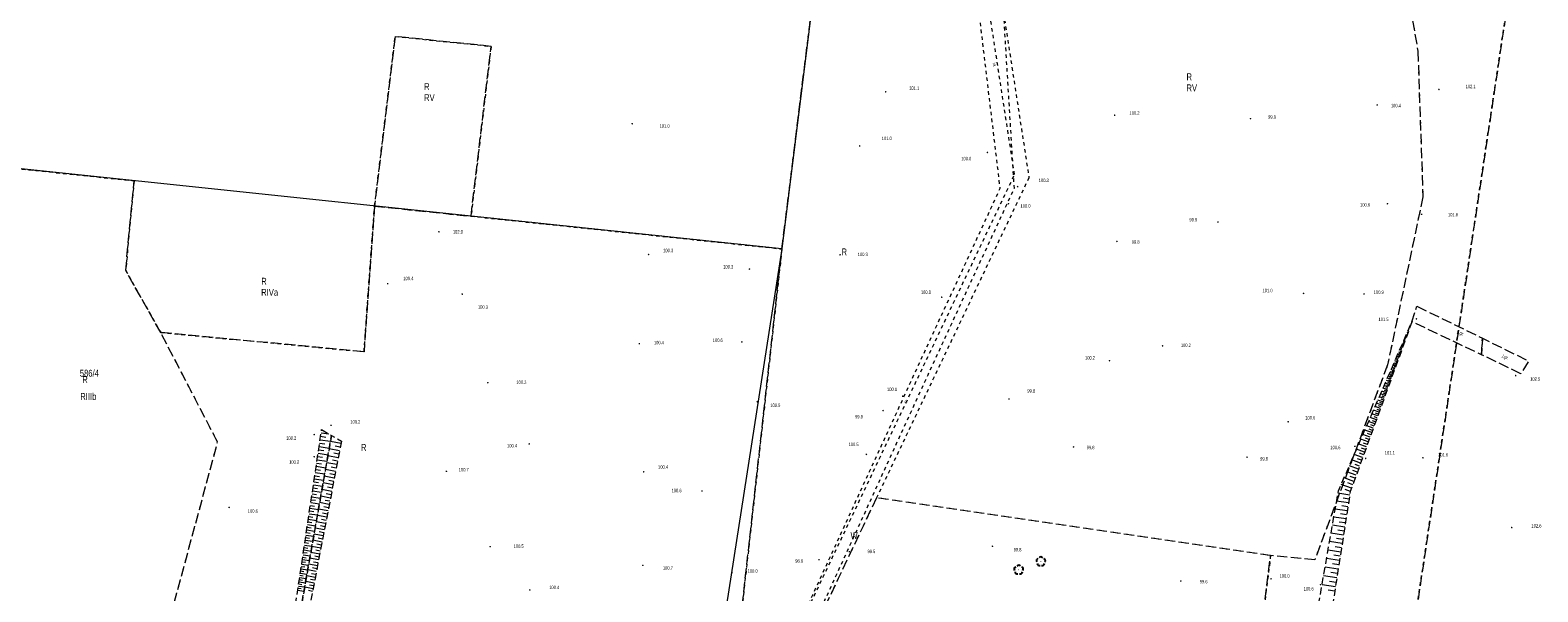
# Model space of a CAD drawing. Header units: inches. Extents: x 6497603 to 6502483, y 5925790 to 5934357.
# Tile 214 of 256: x 6501140 to 6501468, y 5926655 to 5926777. Entities that reach past the tile are written whole.
import ezdxf
from ezdxf.enums import TextEntityAlignment as Align

# ---------------------------------------------------------------- set-up
doc = ezdxf.new("R2010")
doc.units = ezdxf.units.IN
doc.header["$MEASUREMENT"] = 0
for name, pattern in [('0.75_0.75', [1.5, 0.75, -0.75]), ('1.5_0.75', [2.25, 1.5, -0.75]), ('2.25_0.75', [3, 2.25, -0.75]), ('219-1000', [0, 0]), ('egkk-1000', [3, 2.25, -0.75]), ('egug-1000', [1.5, 0.75, -0.75])]:
    doc.linetypes.add(name, pattern=pattern)
for name, color, linetype in [('000 Inne (niezydentyfikowane)', 7, 'Continuous'), ('203-punkt graniczny', 7, 'Continuous'), ('209-oznaczenie konturu klasyfikacyjnego', 7, 'Continuous'), ('210-oznaczenie konturu użytku gruntowego', 7, 'Continuous'), ('211-numer działki ewidencyjnej', 7, 'Continuous'), ('217-kontur klasyfikacyjny', 7, 'Continuous'), ('218-kontur użytku gruntowego', 7, 'Continuous'), ('219-działka ewidencyjna', 7, 'Continuous'), ('drzewo liściaste', 7, 'Continuous'), ('jezdnia', 7, 'Continuous'), ('jezdnia-Atr17', 7, 'Continuous'), ('pikieta naturalna', 7, 'Continuous'), ('pikieta naturalna-Atr2', 7, 'Continuous'), ('rów melioracyjny (poligon)', 7, 'Continuous'), ('rów melioracyjny (poligon)-Atr17', 7, 'Continuous'), ('skarpa nieumocniona', 7, 'Continuous')]:
    doc.layers.add(name, color=color, linetype=linetype)
doc.styles.get("Standard").update_dxf_attribs({"font": 'arial.ttf'})

# ---------------------------------------------------------------- blocks, each defined once
blk = doc.blocks.new('203')
at = {"linetype": 'Continuous', "lineweight": 0}
h = blk.add_hatch(color=0, dxfattribs=at)
edge = h.paths.add_edge_path()
edge.add_arc((0, 0), 0.09, 0, 360)
blk = doc.blocks.new('OP021')
at = {"linetype": 'Continuous', "lineweight": 13}
h = blk.add_hatch(color=0, dxfattribs=at)
edge = h.paths.add_edge_path()
edge.add_arc((0, 0), 0.1, 0, 360)
at = {"color": 0, "linetype": 'Continuous', "lineweight": -3}
for centre, start, end in [((-0.476, 0.154), 110.388, 213.756), ((0, 0.5), 38.316, 141.684), ((0.476, 0.154), 326.244, 69.612), ((-0.294, -0.404), 182.272, 285.64), ((0.294, -0.404), 254.36, 357.728), ((0.294, -0.404), 254.36, 357.728)]:
    blk.add_arc(centre, 0.5, start, end, dxfattribs=at)
blk = doc.blocks.new('PW01')
at = {"linetype": 'Continuous', "lineweight": 13}
h = blk.add_hatch(color=0, dxfattribs=at)
edge = h.paths.add_edge_path()
edge.add_arc((0, 0), 0.18, 0, 360)

msp = doc.modelspace()

# ---------------------------------------------------------------- linework, layer by layer
at = {"layer": '000 Inne (niezydentyfikowane)', "color": 7, "linetype": 'Continuous', "lineweight": 18, "flags": 128}
for points in [[(6501439.68, 5926710.48), (6501439.47, 5926710.56)], [(6501439.77, 5926710.73), (6501439.67, 5926710.76)], [(6501439.86, 5926710.97), (6501439.68, 5926711.03)], [(6501439.95, 5926711.21), (6501439.87, 5926711.24)], [(6501440.04, 5926711.45), (6501439.89, 5926711.51)], [(6501440.12, 5926711.69), (6501440.06, 5926711.72)], [(6501440.21, 5926711.94), (6501440.09, 5926711.98)], [(6501440.3, 5926712.18), (6501440.25, 5926712.2)], [(6501440.39, 5926712.42), (6501440.3, 5926712.45)], [(6501440.48, 5926712.66), (6501440.44, 5926712.68)], [(6501440.56, 5926712.91), (6501440.5, 5926712.93)], [(6501440.65, 5926713.15), (6501440.63, 5926713.16)], [(6501440.74, 5926713.39), (6501440.71, 5926713.4)], [(6501438.45, 5926707.09), (6501438.03, 5926707.24)], [(6501438.63, 5926707.58), (6501438.24, 5926707.72)], [(6501438.54, 5926707.33), (6501438.34, 5926707.41)], [(6501438.8, 5926708.06), (6501438.44, 5926708.19)], [(6501438.72, 5926707.82), (6501438.53, 5926707.89)], [(6501438.98, 5926708.54), (6501438.65, 5926708.66)], [(6501438.89, 5926708.3), (6501438.72, 5926708.36)], [(6501439.16, 5926709.03), (6501438.86, 5926709.14)], [(6501439.07, 5926708.79), (6501438.91, 5926708.84)], [(6501439.33, 5926709.51), (6501439.06, 5926709.61)], [(6501439.24, 5926709.27), (6501439.1, 5926709.32)], [(6501439.51, 5926710), (6501439.27, 5926710.09)], [(6501439.42, 5926709.76), (6501439.29, 5926709.8)], [(6501439.6, 5926710.24), (6501439.48, 5926710.28)], [(6501437.22, 5926703.7), (6501436.59, 5926703.93)], [(6501437.4, 5926704.18), (6501436.8, 5926704.4)], [(6501437.57, 5926704.67), (6501437, 5926704.88)], [(6501437.31, 5926703.94), (6501437, 5926704.05)], [(6501437.48, 5926704.43), (6501437.19, 5926704.53)], [(6501437.75, 5926705.15), (6501437.21, 5926705.35)], [(6501437.66, 5926704.91), (6501437.38, 5926705.01)], [(6501437.92, 5926705.64), (6501437.42, 5926705.82)], [(6501437.84, 5926705.4), (6501437.57, 5926705.49)], [(6501438.1, 5926706.12), (6501437.62, 5926706.3)], [(6501438.01, 5926705.88), (6501437.77, 5926705.97)], [(6501438.28, 5926706.61), (6501437.83, 5926706.77)], [(6501438.19, 5926706.36), (6501437.96, 5926706.45)], [(6501438.36, 5926706.85), (6501438.15, 5926706.93)], [(6501436.15, 5926700.75), (6501435.34, 5926701.04)], [(6501436.34, 5926701.27), (6501435.56, 5926701.55)], [(6501436.05, 5926700.48), (6501435.64, 5926700.63)], [(6501436.52, 5926701.77), (6501435.77, 5926702.04)], [(6501436.24, 5926701.01), (6501435.85, 5926701.15)], [(6501436.69, 5926702.25), (6501435.98, 5926702.51)], [(6501436.43, 5926701.52), (6501436.05, 5926701.66)], [(6501436.87, 5926702.73), (6501436.18, 5926702.98)], [(6501436.61, 5926702.01), (6501436.24, 5926702.15)], [(6501437.04, 5926703.21), (6501436.39, 5926703.45)], [(6501436.78, 5926702.49), (6501436.43, 5926702.62)], [(6501436.96, 5926702.97), (6501436.62, 5926703.09)], [(6501437.13, 5926703.46), (6501436.81, 5926703.57)], [(6501434.83, 5926697.13), (6501433.8, 5926697.5)], [(6501435.08, 5926697.79), (6501434.08, 5926698.16)], [(6501435.31, 5926698.43), (6501434.35, 5926698.78)], [(6501434.96, 5926697.46), (6501434.45, 5926697.65)], [(6501435.53, 5926699.05), (6501434.61, 5926699.38)], [(6501435.19, 5926698.12), (6501434.71, 5926698.29)], [(6501435.75, 5926699.64), (6501434.86, 5926699.96)], [(6501435.42, 5926698.74), (6501434.95, 5926698.91)], [(6501435.95, 5926700.2), (6501435.11, 5926700.51)], [(6501435.64, 5926699.35), (6501435.19, 5926699.51)], [(6501435.85, 5926699.92), (6501435.42, 5926700.08)], [(6501433.76, 5926694.18), (6501432.54, 5926694.62)], [(6501434.05, 5926694.96), (6501432.88, 5926695.39)], [(6501434.32, 5926695.71), (6501433.2, 5926696.12)], [(6501433.91, 5926694.57), (6501433.31, 5926694.79)], [(6501434.58, 5926696.44), (6501433.5, 5926696.83)], [(6501434.19, 5926695.34), (6501433.61, 5926695.55)], [(6501434.45, 5926696.08), (6501433.9, 5926696.28)], [(6501434.71, 5926696.79), (6501434.18, 5926696.98)], [(6501432.5, 5926690.71), (6501431.07, 5926691.23)], [(6501432.84, 5926691.63), (6501431.46, 5926692.13)], [(6501433.16, 5926692.51), (6501431.84, 5926692.99)], [(6501432.67, 5926691.17), (6501431.97, 5926691.43)], [(6501433.47, 5926693.36), (6501432.2, 5926693.82)], [(6501433, 5926692.07), (6501432.33, 5926692.32)], [(6501433.31, 5926692.94), (6501432.67, 5926693.18)], [(6501433.62, 5926693.77), (6501432.99, 5926694)], [(6501203.35, 5926688.19), (6501205.61, 5926687.86)], [(6501203.46, 5926688.94), (6501204.6, 5926688.77)], [(6501203.57, 5926689.7), (6501205.26, 5926689.45)], [(6501203.66, 5926690.32), (6501203.74, 5926690.3)], [(6501207.9, 5926687.38), (6501205.6, 5926687.82)], [(6501431.41, 5926687.71), (6501429.79, 5926688.3)], [(6501431.79, 5926688.75), (6501430.24, 5926689.31)], [(6501432.15, 5926689.75), (6501430.66, 5926690.29)], [(6501431.6, 5926688.23), (6501430.81, 5926688.52)], [(6501431.98, 5926689.25), (6501431.21, 5926689.53)], [(6501432.33, 5926690.23), (6501431.6, 5926690.5)], [(6501202.8, 5926684.54), (6501203.88, 5926684.38)], [(6501202.91, 5926685.25), (6501205.09, 5926684.93)], [(6501203.02, 5926685.98), (6501204.12, 5926685.82)], [(6501203.12, 5926686.71), (6501205.34, 5926686.38)], [(6501203.23, 5926687.45), (6501204.35, 5926687.28)], [(6501207.3, 5926684.27), (6501205.05, 5926684.7)], [(6501207.59, 5926685.78), (6501205.32, 5926686.22)], [(6501207.44, 5926685.02), (6501206.31, 5926685.24)], [(6501207.74, 5926686.56), (6501206.6, 5926686.78)], [(6501430.18, 5926684.32), (6501428.35, 5926684.98)], [(6501430.61, 5926685.49), (6501428.85, 5926686.13)], [(6501431.02, 5926686.62), (6501429.33, 5926687.24)], [(6501430.4, 5926684.91), (6501429.5, 5926685.24)], [(6501430.82, 5926686.06), (6501429.96, 5926686.38)], [(6501431.22, 5926687.17), (6501430.39, 5926687.47)], [(6501202.28, 5926681.05), (6501204.35, 5926680.74)], [(6501202.39, 5926681.73), (6501203.43, 5926681.58)], [(6501202.49, 5926682.42), (6501204.59, 5926682.11)], [(6501202.59, 5926683.12), (6501203.65, 5926682.96)], [(6501202.7, 5926683.83), (6501204.84, 5926683.51)], [(6501206.72, 5926681.29), (6501204.52, 5926681.71)], [(6501207.01, 5926682.77), (6501204.78, 5926683.2)], [(6501206.86, 5926682.03), (6501205.76, 5926682.24)], [(6501207.15, 5926683.52), (6501206.03, 5926683.73)], [(6501428.79, 5926680.49), (6501426.73, 5926681.24)], [(6501429.28, 5926681.82), (6501427.29, 5926682.54)], [(6501429.74, 5926683.09), (6501427.83, 5926683.79)], [(6501429.04, 5926681.16), (6501428.03, 5926681.53)], [(6501429.51, 5926682.46), (6501428.54, 5926682.82)], [(6501429.96, 5926683.71), (6501429.03, 5926684.05)], [(6501201.79, 5926677.71), (6501202.77, 5926677.57)], [(6501201.89, 5926678.37), (6501203.87, 5926678.07)], [(6501201.98, 5926679.03), (6501202.99, 5926678.88)], [(6501202.08, 5926679.69), (6501204.11, 5926679.39)], [(6501202.18, 5926680.37), (6501203.2, 5926680.22)], [(6501206.16, 5926678.37), (6501204, 5926678.78)], [(6501206.44, 5926679.82), (6501204.26, 5926680.24)], [(6501206.02, 5926677.65), (6501204.95, 5926677.85)], [(6501206.3, 5926679.09), (6501205.21, 5926679.3)], [(6501206.58, 5926680.55), (6501205.48, 5926680.76)], [(6501427.77, 5926677.67), (6501425.53, 5926678.48)], [(6501428.29, 5926679.11), (6501426.14, 5926679.89)], [(6501428.03, 5926678.4), (6501426.94, 5926678.8)], [(6501428.55, 5926679.81), (6501427.49, 5926680.19)], [(6501201.32, 5926674.53), (6501203.2, 5926674.25)], [(6501201.41, 5926675.15), (6501202.36, 5926675.01)], [(6501201.5, 5926675.79), (6501203.42, 5926675.5)], [(6501201.6, 5926676.42), (6501202.56, 5926676.28)], [(6501201.69, 5926677.06), (6501203.64, 5926676.77)], [(6501205.34, 5926674.09), (6501203.24, 5926674.5)], [(6501205.61, 5926675.5), (6501203.49, 5926675.91)], [(6501205.88, 5926676.93), (6501203.74, 5926677.34)], [(6501205.47, 5926674.8), (6501204.42, 5926675)], [(6501205.74, 5926676.21), (6501204.68, 5926676.42)], [(6501427.11, 5926674.44), (6501424.52, 5926674.84)], [(6501427.37, 5926676.13), (6501424.81, 5926676.53)], [(6501427.24, 5926675.29), (6501425.95, 5926675.49)], [(6501427.5, 5926676.93), (6501426.36, 5926677.34)], [(6501200.86, 5926671.49), (6501201.76, 5926671.36)], [(6501200.95, 5926672.09), (6501202.77, 5926671.82)], [(6501201.04, 5926672.69), (6501201.96, 5926672.55)], [(6501201.13, 5926673.3), (6501202.98, 5926673.02)], [(6501201.22, 5926673.91), (6501202.16, 5926673.77)], [(6501204.8, 5926671.32), (6501202.75, 5926671.71)], [(6501205.07, 5926672.7), (6501202.99, 5926673.1)], [(6501204.93, 5926672.01), (6501203.9, 5926672.21)], [(6501205.2, 5926673.4), (6501204.16, 5926673.6)], [(6501426.56, 5926670.96), (6501423.91, 5926671.38)], [(6501426.84, 5926672.71), (6501424.22, 5926673.12)], [(6501426.7, 5926671.84), (6501425.38, 5926672.05)], [(6501426.97, 5926673.58), (6501425.67, 5926673.78)], [(6501200.35, 5926668.02), (6501201.2, 5926667.89)], [(6501200.43, 5926668.59), (6501202.15, 5926668.33)], [(6501200.52, 5926669.16), (6501201.38, 5926669.03)], [(6501200.6, 5926669.73), (6501202.35, 5926669.47)], [(6501200.69, 5926670.31), (6501201.57, 5926670.18)], [(6501200.78, 5926670.9), (6501202.56, 5926670.63)], [(6501204.28, 5926668.6), (6501202.26, 5926668.98)], [(6501204.54, 5926669.95), (6501202.5, 5926670.34)], [(6501204.15, 5926667.93), (6501203.15, 5926668.12)], [(6501204.41, 5926669.27), (6501203.4, 5926669.47)], [(6501204.67, 5926670.63), (6501203.65, 5926670.83)], [(6501426.01, 5926667.4), (6501423.29, 5926667.83)], [(6501426.29, 5926669.19), (6501423.6, 5926669.61)], [(6501426.15, 5926668.3), (6501424.8, 5926668.51)], [(6501426.43, 5926670.08), (6501425.09, 5926670.29)], [(6501199.86, 5926664.74), (6501200.67, 5926664.62)], [(6501199.94, 5926665.27), (6501201.56, 5926665.03)], [(6501200.02, 5926665.81), (6501200.84, 5926665.69)], [(6501200.1, 5926666.36), (6501201.76, 5926666.11)], [(6501200.18, 5926666.91), (6501201.02, 5926666.78)], [(6501200.27, 5926667.46), (6501201.95, 5926667.21)], [(6501203.51, 5926664.62), (6501201.56, 5926664.99)], [(6501203.76, 5926665.93), (6501201.79, 5926666.31)], [(6501204.02, 5926667.26), (6501202.03, 5926667.64)], [(6501203.64, 5926665.27), (6501202.65, 5926665.46)], [(6501203.89, 5926666.59), (6501202.9, 5926666.78)], [(6501425.73, 5926665.59), (6501422.98, 5926666.02)], [(6501425.58, 5926664.68), (6501424.2, 5926664.89)], [(6501425.87, 5926666.5), (6501424.5, 5926666.71)], [(6501199.4, 5926661.63), (6501200.16, 5926661.52)], [(6501199.48, 5926662.14), (6501201.01, 5926661.91)], [(6501199.55, 5926662.65), (6501200.33, 5926662.53)], [(6501199.63, 5926663.17), (6501201.19, 5926662.93)], [(6501199.71, 5926663.69), (6501200.5, 5926663.57)], [(6501199.78, 5926664.21), (6501201.38, 5926663.97)], [(6501203.01, 5926662.03), (6501201.1, 5926662.4)], [(6501203.26, 5926663.32), (6501201.33, 5926663.69)], [(6501202.89, 5926661.39), (6501201.94, 5926661.58)], [(6501203.13, 5926662.67), (6501202.17, 5926662.86)], [(6501203.38, 5926663.97), (6501202.41, 5926664.15)], [(6501425.15, 5926661.9), (6501422.34, 5926662.34)], [(6501425.44, 5926663.76), (6501422.66, 5926664.19)], [(6501425.3, 5926662.83), (6501423.9, 5926663.05)], [(6501198.89, 5926658.22), (6501200.32, 5926658.01)], [(6501198.96, 5926658.7), (6501199.68, 5926658.59)], [(6501199.04, 5926659.17), (6501200.49, 5926658.96)], [(6501199.11, 5926659.66), (6501199.84, 5926659.55)], [(6501199.18, 5926660.14), (6501200.66, 5926659.92)], [(6501199.25, 5926660.64), (6501200, 5926660.53)], [(6501199.33, 5926661.13), (6501200.83, 5926660.91)], [(6501202.28, 5926658.25), (6501200.43, 5926658.6)], [(6501202.52, 5926659.5), (6501200.65, 5926659.86)], [(6501202.77, 5926660.76), (6501200.87, 5926661.12)], [(6501202.4, 5926658.87), (6501201.47, 5926659.05)], [(6501202.64, 5926660.12), (6501201.7, 5926660.31)], [(6501424.56, 5926658.12), (6501421.68, 5926658.57)], [(6501424.86, 5926660.02), (6501422.01, 5926660.46)], [(6501424.71, 5926659.07), (6501423.28, 5926659.29)], [(6501425.01, 5926660.96), (6501423.59, 5926661.18)], [(6501198.49, 5926655.47), (6501199.84, 5926655.27)], [(6501198.55, 5926655.91), (6501199.23, 5926655.81)], [(6501198.62, 5926656.37), (6501199.99, 5926656.16)], [(6501198.69, 5926656.82), (6501199.38, 5926656.72)], [(6501198.76, 5926657.29), (6501200.16, 5926657.08)], [(6501198.82, 5926657.75), (6501199.53, 5926657.65)], [(6501201.81, 5926655.79), (6501199.99, 5926656.14)], [(6501202.04, 5926657.01), (6501200.21, 5926657.37)], [(6501201.69, 5926655.18), (6501200.79, 5926655.36)], [(6501201.93, 5926656.4), (6501201.01, 5926656.57)], [(6501202.16, 5926657.63), (6501201.24, 5926657.81)], [(6501424.26, 5926656.19), (6501421.34, 5926656.65)], [(6501424.11, 5926655.22), (6501422.64, 5926655.45)], [(6501424.41, 5926657.16), (6501422.96, 5926657.38)]]:
    msp.add_lwpolyline(points, dxfattribs=at)
at = {"layer": '217-kontur klasyfikacyjny', "color": 3, "linetype": 'egkk-1000', "lineweight": 18, "flags": 128}
for points in [[(6501437.01, 5926803.04), (6501442.19, 5926772.7)], [(6501464.39, 5926801.04), (6501418.41, 5926494.74)], [(6501303.83, 5926729.69), (6501310.7, 5926785.08)], [(6501219.69, 5926775.91), (6501215.18, 5926739.01)], [(6501240.55, 5926773.76), (6501219.69, 5926775.91)], [(6501236.18, 5926736.81), (6501240.55, 5926773.76)], [(6501442.19, 5926772.7), (6501443.29, 5926741.05)], [(6501162.86, 5926744.51), (6501135.5, 5926747.38)], [(6501161.05, 5926725.02), (6501162.86, 5926744.51)], [(6501443.29, 5926741.05), (6501435.6, 5926704.49)], [(6501215.18, 5926739.01), (6501212.9, 5926707.34)], [(6501215.18, 5926739.01), (6501236.18, 5926736.81)], [(6501303.83, 5926729.69), (6501236.18, 5926736.81)], [(6501293.53, 5926637.17), (6501303.83, 5926729.69)], [(6501168.66, 5926711.51), (6501161.05, 5926725.02)], [(6501181.04, 5926687.68), (6501168.66, 5926711.51)], [(6501212.9, 5926707.34), (6501168.66, 5926711.51)], [(6501435.6, 5926704.49), (6501419.76, 5926662.09)], [(6501170.06, 5926646.9), (6501181.04, 5926687.68)], [(6501324.42, 5926675.55), (6501299.4, 5926622.95)], [(6501410.16, 5926663), (6501324.42, 5926675.55)], [(6501398.41, 5926570.24), (6501410.16, 5926663)], [(6501419.76, 5926662.09), (6501410.16, 5926663)]]:
    msp.add_lwpolyline(points, dxfattribs=at)
at = {"layer": '218-kontur użytku gruntowego', "color": 3, "linetype": 'egug-1000', "lineweight": 18, "flags": 128}
for points in [[(6501437.01, 5926803.04), (6501442.19, 5926772.7)], [(6501418.41, 5926494.74), (6501464.39, 5926801.04)], [(6501303.83, 5926729.69), (6501310.7, 5926785.08)], [(6501354.44, 5926745.87), (6501348.33, 5926785.5)], [(6501351.36, 5926785.52), (6501357.57, 5926745.19)], [(6501215.18, 5926739.01), (6501219.69, 5926775.91)], [(6501219.69, 5926775.91), (6501240.55, 5926773.76)], [(6501240.55, 5926773.76), (6501236.18, 5926736.81)], [(6501442.19, 5926772.7), (6501443.29, 5926741.05)], [(6501135.5, 5926747.38), (6501162.86, 5926744.51)], [(6501162.86, 5926744.51), (6501161.05, 5926725.02)], [(6501302.44, 5926636.57), (6501354.44, 5926745.87)], [(6501357.57, 5926745.19), (6501324.42, 5926675.55)], [(6501443.29, 5926741.05), (6501435.6, 5926704.49)], [(6501212.9, 5926707.34), (6501215.18, 5926739.01)], [(6501215.18, 5926739.01), (6501236.18, 5926736.81)], [(6501236.18, 5926736.81), (6501303.83, 5926729.69)], [(6501303.83, 5926729.69), (6501293.53, 5926637.17)], [(6501161.05, 5926725.02), (6501168.66, 5926711.51)], [(6501168.66, 5926711.51), (6501212.9, 5926707.34)], [(6501181.04, 5926687.68), (6501168.66, 5926711.51)], [(6501435.6, 5926704.49), (6501419.76, 5926662.09)], [(6501170.06, 5926646.9), (6501181.04, 5926687.68)], [(6501324.42, 5926675.55), (6501299.4, 5926622.95)], [(6501410.16, 5926663), (6501324.42, 5926675.55)], [(6501410.16, 5926663), (6501398.41, 5926570.24)], [(6501419.76, 5926662.09), (6501410.16, 5926663)]]:
    msp.add_lwpolyline(points, dxfattribs=at)
at = {"layer": '219-działka ewidencyjna', "color": 3, "linetype": '219-1000', "lineweight": 18, "flags": 128}
for points in [[(6501324.31, 5926894.96), (6501303.83, 5926729.69)], [(6501303.83, 5926729.69), (6501112.04, 5926749.84)], [(6501303.83, 5926729.69), (6501288.94, 5926634.04)]]:
    msp.add_lwpolyline(points, dxfattribs=at)
at = {"layer": 'jezdnia', "color": 7, "linetype": '2.25_0.75', "lineweight": 18, "flags": 128}
for points in [[(6501442, 5926717.21), (6501456.24, 5926710.29), (6501456.03, 5926706.69), (6501440.91, 5926713.86)], [(6501456.03, 5926706.69), (6501456.24, 5926710.29), (6501466.27, 5926705.32), (6501464.58, 5926702.55)]]:
    msp.add_lwpolyline(points, close=True, dxfattribs=at)
at = {"layer": 'rów melioracyjny (poligon)', "color": 7, "linetype": '0.75_0.75', "lineweight": 18, "flags": 128}
msp.add_lwpolyline([(6501346.49, 5926783.17), (6501351.89, 5926783.08), (6501354.32, 5926742.83), (6501335.54, 5926702.24), (6501304.23, 5926633.81), (6501302.08, 5926631.34), (6501281.73, 5926583), (6501280.85, 5926542.15), (6501277.4, 5926516.09), (6501269.32, 5926444.44), (6501265.82, 5926424.46), (6501262.45, 5926425.09), (6501268.72, 5926471.89), (6501274.42, 5926516.41), (6501277.9, 5926542.66), (6501278.78, 5926583.51), (6501299.62, 5926631.76), (6501300.54, 5926633.02), (6501301.28, 5926634.32), (6501333.23, 5926703.74), (6501351.32, 5926742.88)], close=True, dxfattribs=at)
at = {"layer": 'skarpa nieumocniona', "color": 7, "linetype": '1.5_0.75', "lineweight": 18, "flags": 128}
for points in [[(6501440.91, 5926713.86), (6501427.49, 5926676.9), (6501422.3, 5926643.61), (6501423.41, 5926622.61), (6501433.55, 5926601.9), (6501428.41, 5926573.05), (6501403.33, 5926560.15), (6501389.14, 5926510.63), (6501383.75, 5926512), (6501398.94, 5926560.4), (6501424.91, 5926573.24), (6501430.58, 5926602.07), (6501419.91, 5926622.81), (6501419.1, 5926643.79), (6501424.9, 5926677.04)], [(6501440.91, 5926713.86), (6501427.49, 5926676.9), (6501422.3, 5926643.61), (6501423.41, 5926622.61), (6501433.55, 5926601.9), (6501428.41, 5926573.05), (6501403.33, 5926560.15), (6501389.14, 5926510.63), (6501383.75, 5926512), (6501398.94, 5926560.4), (6501424.91, 5926573.24), (6501430.58, 5926602.07), (6501419.91, 5926622.81), (6501419.1, 5926643.79), (6501424.9, 5926677.04)], [(6501203.67, 5926690.38), (6501205.83, 5926689.12), (6501197.89, 5926644.28), (6501197.17, 5926646.61)], [(6501203.67, 5926690.38), (6501205.83, 5926689.12), (6501197.89, 5926644.28), (6501197.17, 5926646.61)], [(6501207.99, 5926687.87), (6501199.97, 5926646.25), (6501197.89, 5926644.28), (6501205.83, 5926689.12)], [(6501207.99, 5926687.87), (6501199.97, 5926646.25), (6501197.89, 5926644.28), (6501205.83, 5926689.12)]]:
    msp.add_lwpolyline(points, close=True, dxfattribs=at)

# ---------------------------------------------------------------- block references
at = {"layer": '203-punkt graniczny', "color": 3, "linetype": 'Continuous', "lineweight": 18}
msp.add_blockref('203', (6501303.83, 5926729.69), dxfattribs=at)
at = {"layer": 'drzewo liściaste', "color": 94, "linetype": 'Continuous', "lineweight": 18}
for p in [(6501360.17, 5926661.72), (6501355.34, 5926659.9)]:
    msp.add_blockref('OP021', p, dxfattribs=at)
at = {"layer": 'pikieta naturalna', "color": 7, "linetype": 'Continuous', "lineweight": 13}
for p in [(6501326.4, 5926763.87), (6501446.78, 5926764.39), (6501433.34, 5926761.01), (6501271.25, 5926756.92), (6501376.22, 5926758.78), (6501405.77, 5926758.03), (6501320.73, 5926752.1), (6501348.53, 5926750.68), (6501355.1, 5926743.25), (6501353.12, 5926739.53), (6501435.57, 5926739.53), (6501443, 5926737.22), (6501229.19, 5926733.42), (6501398.69, 5926735.55), (6501376.71, 5926731.33), (6501274.82, 5926728.48), (6501316.48, 5926728.42), (6501296.76, 5926725.31), (6501218.03, 5926722.14), (6501234.26, 5926719.86), (6501338.6, 5926719.2), (6501417.32, 5926720.03), (6501430.48, 5926719.91), (6501441.87, 5926714.48), (6501272.8, 5926709.08), (6501295.11, 5926709.46), (6501386.65, 5926708.61), (6501375.1, 5926705.38), (6501239.84, 5926700.59), (6501463.47, 5926702.15), (6501330.09, 5926697.65), (6501298.46, 5926696.45), (6501325.84, 5926694.53), (6501353.24, 5926697.06), (6501205.73, 5926691.33), (6501413.97, 5926692.09), (6501202.06, 5926689.3), (6501202.06, 5926684.49), (6501248.84, 5926687.27), (6501322.21, 5926685), (6501367.27, 5926686.63), (6501405.02, 5926684.39), (6501428.49, 5926686.75), (6501430.84, 5926684.12), (6501443.29, 5926684.26), (6501230.83, 5926681.32), (6501273.75, 5926681.21), (6501286.44, 5926677.05), (6501183.55, 5926673.46), (6501462.61, 5926669.09), (6501240.34, 5926664.93), (6501349.64, 5926665.02), (6501311.89, 5926662.09), (6501318.49, 5926663.85), (6501273.57, 5926660.87), (6501292.97, 5926659.26), (6501410.24, 5926657.94), (6501248.98, 5926655.51), (6501390.62, 5926657.44), (6501421, 5926656.66)]:
    msp.add_blockref('PW01', p, dxfattribs=at)

# ---------------------------------------------------------------- texts
at = {"layer": '209-oznaczenie konturu klasyfikacyjnego', "color": 3, "linetype": 'Continuous', "lineweight": 18, "width": 0.79}
for s, p in [('RV', (6501225.97, 5926763.35)), ('RV', (6501391.85, 5926765.48)), ('RIVa', (6501190.53, 5926721.01)), ('RIIIb', (6501151.16, 5926698.34))]:
    msp.add_text(s, height=1.5, dxfattribs=at).set_placement(p, align=Align.TOP_LEFT)
at = {"layer": '210-oznaczenie konturu użytku gruntowego', "color": 3, "linetype": 'Continuous', "lineweight": 18, "width": 0.79}
for s, p in [('R', (6501391.86, 5926766.38)), ('R', (6501225.98, 5926764.25)), ('R', (6501316.8, 5926728.3)), ('R', (6501190.54, 5926721.91)), ('R', (6501151.6, 5926700.52)), ('R', (6501212.23, 5926685.76)), ('W', (6501318.75, 5926666.63))]:
    msp.add_text(s, height=1.5, dxfattribs=at).set_placement(p)
at = {"layer": '211-numer działki ewidencyjnej', "color": 3, "linetype": 'Continuous', "lineweight": 18, "width": 0.79}
msp.add_text('586/4', height=1.5, dxfattribs=at).set_placement((6501151.07, 5926703.4), align=Align.TOP_LEFT)
at = {"layer": 'jezdnia-Atr17', "color": 7, "width": 0.667}
for rotation, p in [(334.082, (6501450.76, 5926711.37)), (334.163, (6501460.49, 5926706.18))]:
    msp.add_text('j.gr.', height=0.75, rotation=rotation, dxfattribs=at).set_placement(p)
at = {"layer": 'pikieta naturalna-Atr2', "color": 7, "width": 0.667}
for s, p in [('101.1', (6501331.51, 5926764.29)), ('102.1', (6501452.58, 5926764.66)), ('100.4', (6501436.32, 5926760.51)), ('101.0', (6501277.2, 5926756.07)), ('100.2', (6501379.44, 5926758.9)), ('99.9', (6501409.62, 5926758.03)), ('101.0', (6501325.55, 5926753.37)), ('100.0', (6501342.85, 5926748.98)), ('100.3', (6501359.7, 5926744.25)), ('100.0', (6501355.73, 5926738.66)), ('100.6', (6501429.61, 5926738.91)), ('101.6', (6501448.73, 5926736.79)), ('102.0', (6501232.23, 5926733.04)), ('99.9', (6501392.48, 5926735.68)), ('99.8', (6501379.94, 5926730.83)), ('100.3', (6501277.99, 5926728.98)), ('100.3', (6501320.31, 5926728.13)), ('100.4', (6501221.45, 5926722.9)), ('100.3', (6501291.05, 5926725.43)), ('100.0', (6501334.06, 5926719.91)), ('101.0', (6501408.38, 5926720.28)), ('100.9', (6501432.59, 5926719.91)), ('100.3', (6501237.68, 5926716.69)), ('101.5', (6501433.62, 5926714.01)), ('100.4', (6501275.97, 5926708.95)), ('100.6', (6501288.77, 5926709.46)), ('100.2', (6501390.62, 5926708.36)), ('100.2', (6501369.76, 5926705.63)), ('100.3', (6501246.05, 5926700.33)), ('102.5', (6501466.62, 5926701.01)), ('100.1', (6501326.69, 5926698.78)), ('99.8', (6501357.22, 5926698.42)), ('100.5', (6501301.3, 5926695.32)), ('100.2', (6501209.92, 5926691.71)), ('99.8', (6501319.74, 5926692.83)), ('100.6', (6501417.69, 5926692.59)), ('100.2', (6501195.97, 5926688.16)), ('100.5', (6501318.33, 5926686.8)), ('100.4', (6501244.02, 5926686.51)), ('99.8', (6501370.13, 5926686.13)), ('99.8', (6501407.88, 5926683.65)), ('100.6', (6501423.16, 5926686.13)), ('101.1', (6501434.99, 5926684.98)), ('101.6', (6501446.58, 5926684.55)), ('100.2', (6501196.61, 5926682.96)), ('100.7', (6501233.5, 5926681.32)), ('100.4', (6501276.88, 5926681.88)), ('100.6', (6501279.81, 5926676.77)), ('100.6', (6501187.61, 5926672.32)), ('102.6', (6501466.9, 5926669.09)), ('100.5', (6501245.46, 5926664.65)), ('99.8', (6501354.24, 5926663.9)), ('98.8', (6501306.72, 5926661.43)), ('98.5', (6501322.45, 5926663.52)), ('100.7', (6501277.92, 5926659.92)), ('100.0', (6501296.37, 5926659.26)), ('100.0', (6501412.1, 5926658.19)), ('100.4', (6501253.19, 5926655.7)), ('99.6', (6501394.72, 5926656.95)), ('100.6', (6501417.34, 5926655.39))]:
    msp.add_text(s, height=0.75, dxfattribs=at).set_placement(p)
at = {"layer": 'rów melioracyjny (poligon)-Atr17', "color": 7, "width": 0.667}
for rotation, p in [(96.836, (6501350.35, 5926769.45)), (65.286, (6501330.94, 5926695.95))]:
    msp.add_text('w.', height=0.75, rotation=rotation, dxfattribs=at).set_placement(p)

doc.saveas('drawing.dxf')
